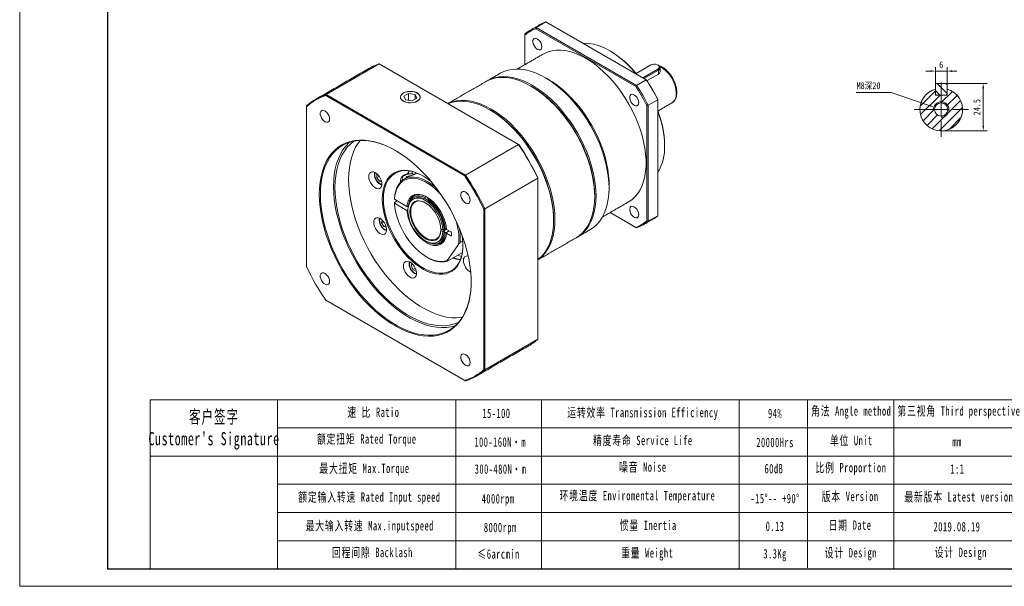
# Model space of a CAD drawing. Header units: millimetres. Extents: x 4 to 765, y 36 to 575.
# Tile 1 of 3: x 4 to 511, y 36 to 328. Entities that reach past the tile are written whole.
import ezdxf

# ---------------------------------------------------------------- set-up
doc = ezdxf.new("R2010")
doc.units = ezdxf.units.MM
doc.header["$LTSCALE"] = 10
doc.linetypes.add('CENTER', pattern=[2, 1.25, -0.25, 0.25, -0.25])
doc.layers.get('0').update_dxf_attribs({"lineweight": 18})
for name, color, linetype, lineweight in [('3中心线层', 1, 'CENTER', 18), ('5剖面线层', 2, 'Continuous', 18), ('7标注层', 4, 'Continuous', 18), ('图框_外框线', 7, 'Continuous', 18)]:
    doc.layers.add(name, color=color, linetype=linetype, lineweight=lineweight)
doc.styles.add('TH_GBDIM', font='txt', dxfattribs={"width": 0.8})
doc.styles.add('标准', font='txt', dxfattribs={"width": 0.667})
doc.dimstyles.new('TH_GBDIM', dxfattribs={"dimtxt": 3.5, "dimasz": 2.5, "dimexe": 2, "dimexo": 0, "dimgap": 1.5, "dimtad": 1, "dimdec": 1, "dimdsep": 46, "dimtxsty": 'TH_GBDIM', "dimcen": 2.5, "dimdle": 5, "dimclrd": 4, "dimclre": 4, "dimclrt": 3, "dimadec": 0, "dimazin": 0, "dimtfac": 0.714286, "dimtdec": 1, "dimtmove": 0, "dimatfit": 3, "dimfxl": 0, "dimtolj": 1, "dimarcsym": 0})

# ---------------------------------------------------------------- blocks, each defined once
blk = doc.blocks.new('*X13')
for points in [[(500.09, 293.14), (500.92, 293.14), (500.51, 295.64)], [(500.09, 273.64), (500.92, 273.64), (500.51, 271.14)]]:
    blk.add_hatch(color=4).paths.add_polyline_path(points, flags=0)
at = {"color": 4}
for p, q in [((481.84, 295.64), (502.51, 295.64)), ((500.51, 273.64), (500.51, 293.14)), ((478.84, 271.14), (502.51, 271.14))]:
    blk.add_line(p, q, dxfattribs=at)
at = {"color": 3, "insert": (497.26, 283.39), "char_height": 3.5, "width": 15.0267, "attachment_point": 5, "rotation": 90, "style": 'TH_GBDIM'}
blk.add_mtext('24.5', dxfattribs=at)
blk = doc.blocks.new('*X14')
blk.add_hatch(color=4).paths.add_polyline_path([(472.82, 284.63), (472.55, 283.84), (475.05, 283.43)], flags=0)
at = {"color": 4}
for p, q in [((434.96, 290.88), (453.1, 290.88)), ((453.1, 290.88), (472.68, 284.23)), ((478.84, 279.64), (478.84, 284.64)), ((476.34, 282.14), (481.34, 282.14))]:
    blk.add_line(p, q, dxfattribs=at)
at = {"color": 3, "insert": (441.32, 294.27), "char_height": 3.5, "width": 23.3956, "attachment_point": 5, "style": 'TH_GBDIM'}
blk.add_mtext('M8深20', dxfattribs=at)
blk = doc.blocks.new('*X15')
for points in [[(473.34, 302.39), (473.34, 301.55), (475.84, 301.97)], [(484.34, 302.39), (484.34, 301.55), (481.84, 301.97)]]:
    blk.add_hatch(color=4).paths.add_polyline_path(points, flags=0)
at = {"color": 4}
for p, q in [((473.34, 301.97), (470.84, 301.97)), ((475.84, 295.24), (475.84, 303.97)), ((481.84, 301.97), (475.84, 301.97)), ((481.84, 295.24), (481.84, 303.97)), ((484.34, 301.97), (486.84, 301.97))]:
    blk.add_line(p, q, dxfattribs=at)
at = {"color": 3, "insert": (478.84, 305.22), "char_height": 3.5, "width": 3.1733, "attachment_point": 5, "style": 'TH_GBDIM'}
blk.add_mtext('6', dxfattribs=at)

msp = doc.modelspace()

# ---------------------------------------------------------------- hatches: boundary and pattern name
at = {"layer": '5剖面线层'}
h = msp.add_hatch(dxfattribs=at)
h.set_pattern_fill('ANSI31', color=256, style=0, pattern_type=0)
h.set_pattern_definition([(135, (0, 0), (-2.245064, -2.245064), [])])
h.paths.add_polyline_path([(481.84, 295.64), (478.84, 295.64), (478.84, 289.64), (481.84, 289.64)], flags=0)
h.paths.add_polyline_path([(478.84, 295.64), (475.84, 295.64), (475.84, 289.64), (478.84, 289.64)], flags=0)
h = msp.add_hatch(dxfattribs=at)
h.set_pattern_fill('ANSI31', color=256, style=0, pattern_type=0)
edge = h.paths.add_edge_path(flags=0)
edge.add_line((489.84, 282.14), (482.84, 282.14))
edge.add_arc((478.84, 282.14), 4, 270, 360, ccw=False)
edge.add_line((478.84, 278.14), (478.84, 271.14))
edge.add_arc((478.84, 282.14), 11, 270, 360)
edge = h.paths.add_edge_path(flags=0)
edge.add_line((481.84, 292.73), (481.84, 289.64))
edge.add_line((481.84, 289.64), (478.84, 289.64))
edge.add_line((478.84, 289.64), (478.84, 286.14))
edge.add_arc((478.84, 282.14), 4, 0, 90, ccw=False)
edge.add_line((482.84, 282.14), (489.84, 282.14))
edge.add_arc((478.84, 282.14), 11, 360, 434.1734)
edge = h.paths.add_edge_path(flags=0)
edge.add_line((478.84, 289.64), (475.84, 289.64))
edge.add_line((475.84, 289.64), (475.84, 292.73))
edge.add_arc((478.84, 282.14), 11, 105.8266, 180)
edge.add_line((467.84, 282.14), (475.44, 282.14))
edge.add_arc((478.84, 282.14), 3.4, 90, 180, ccw=False)
edge.add_line((478.84, 285.54), (478.84, 289.64))
edge = h.paths.add_edge_path(flags=0)
edge.add_arc((478.84, 282.14), 4, 180, 270, ccw=False)
edge.add_line((474.84, 282.14), (467.84, 282.14))
edge.add_arc((478.84, 282.14), 11, 180, 270)
edge.add_line((478.84, 271.14), (478.84, 278.14))
edge = h.paths.add_edge_path(flags=0)
edge.add_line((475.44, 282.14), (474.84, 282.14))
edge.add_arc((478.84, 282.14), 4, 180, 270)
edge.add_line((478.84, 278.14), (478.84, 278.74))
edge.add_arc((478.84, 282.14), 3.4, 180, 270, ccw=False)
edge = h.paths.add_edge_path(flags=0)
edge.add_line((482.84, 282.14), (482.24, 282.14))
edge.add_arc((478.84, 282.14), 3.4, 270, 360, ccw=False)
edge.add_line((478.84, 278.74), (478.84, 278.14))
edge.add_arc((478.84, 282.14), 4, 270, 360)
edge = h.paths.add_edge_path(flags=0)
edge.add_line((478.84, 286.14), (478.84, 285.54))
edge.add_arc((478.84, 282.14), 3.4, 0, 90, ccw=False)
edge.add_line((482.24, 282.14), (482.84, 282.14))
edge.add_arc((478.84, 282.14), 4, 0, 90)

# ---------------------------------------------------------------- linework, layer by layer
at = {"color": 7, "linetype": 'Continuous', "lineweight": 15}
for p, q in [((269.99, 324.51), (274.94, 327.36)), ((326.69, 297.49), (274.94, 327.36)), ((264.04, 321.07), (264.04, 320.52)), ((264.04, 320.52), (264.04, 305.26)), ((321.26, 294.09), (269.76, 323.82)), ((269.99, 324.51), (321.74, 294.63)), ((188.94, 305.66), (161.58, 289.86)), ((260.79, 264.18), (188.94, 305.66)), ((329.02, 305.12), (321.46, 300.75)), ((324.93, 298.51), (332.7, 302.99)), ((332.98, 302.5), (325.49, 298.18)), ((332.98, 300.45), (327.11, 297.06)), ((332.7, 302.99), (332.98, 302.5)), ((332.98, 302.5), (332.98, 300.45)), ((333.86, 303.73), (333.86, 301.53)), ((326.69, 297.49), (321.74, 294.63)), ((161.58, 289.86), (233.43, 248.38)), ((204.1, 290.48), (201.65, 289.07)), ((207.45, 289.96), (204.1, 290.48)), ((204.1, 286.9), (204.1, 290.48)), ((208.34, 288.03), (207.45, 289.96)), ((207.45, 287.52), (207.45, 289.96)), ((233.05, 247.95), (161.39, 289.31)), ((201.65, 289.07), (202.55, 287.14)), ((202.55, 287.14), (205.89, 286.62)), ((205.89, 286.62), (208.34, 288.03)), ((327.68, 284.34), (332.63, 287.19)), ((332.63, 287.46), (332.63, 287.19)), ((332.63, 227.43), (332.63, 287.19)), ((151.54, 284.06), (151.54, 283.62)), ((151.54, 283.62), (151.54, 200.88)), ((326.97, 224.72), (326.97, 284.19)), ((327.68, 284.34), (327.68, 224.58)), ((260.79, 264.18), (233.43, 248.38)), ((336.17, 263.85), (336.17, 263.44)), ((205.83, 249.05), (206.11, 250.2)), ((208.18, 249.55), (208.04, 249.4)), ((187.79, 248.76), (187.99, 248.78)), ((187.79, 246.88), (187.79, 248.76)), ((189, 247.57), (187.79, 246.88)), ((189.21, 245.12), (187.79, 246.88)), ((189.99, 245.57), (189.21, 245.12)), ((190.1, 245.2), (189.21, 245.12)), ((200, 245.89), (200, 244.81)), ((202.45, 246.59), (202.96, 247.68)), ((202.96, 247.68), (205.51, 248.07)), ((202.96, 246.87), (202.96, 247.68)), ((270.83, 246.79), (243.46, 231)), ((270.83, 247.01), (270.83, 246.79)), ((270.83, 163.82), (270.83, 246.79)), ((307.53, 243.64), (307.53, 241.6)), ((203.27, 232.19), (196.89, 235.87)), ((196.89, 234.24), (198.3, 235.05)), ((196.89, 233.83), (203.27, 230.15)), ((212.6, 236.76), (212.6, 236.14)), ((214.37, 236.55), (213.31, 235.93)), ((214.37, 235.12), (214.37, 235.74)), ((300.1, 237.72), (300.1, 237.31)), ((242.9, 148.14), (242.9, 230.88)), ((243.46, 231), (243.46, 148.03)), ((308.04, 229.05), (321.26, 221.42)), ((321.74, 221.14), (308.04, 229.05)), ((190.15, 223.82), (190.52, 225.17)), ((191.2, 224.42), (190.15, 223.82)), ((191.31, 221.82), (190.15, 223.82)), ((278.89, 225.47), (278.89, 225.07)), ((332.63, 227.43), (327.68, 224.58)), ((192.35, 222.42), (191.31, 221.82)), ((192.66, 221.45), (191.31, 221.82)), ((221.78, 220.07), (220.76, 220.66)), ((220.76, 220.09), (221.25, 220.38)), ((220.76, 219.85), (221.78, 219.25)), ((221.78, 220.07), (222.49, 220.48)), ((222.49, 219.66), (221.78, 219.25)), ((223.41, 220.8), (221.96, 219.97)), ((221.96, 219.97), (222.49, 219.66)), ((222.99, 220.8), (222.33, 221.18)), ((222.46, 221.07), (222.49, 221.09)), ((222.46, 219.07), (222.99, 218.76)), ((222.63, 219.79), (223.7, 220.4)), ((225.93, 219.11), (223.7, 220.39)), ((225.11, 219.58), (223.7, 218.76)), ((225.11, 219.58), (223.7, 218.76)), ((226.21, 217.23), (226.21, 218.62)), ((223.7, 218.35), (225.93, 217.06)), ((226.21, 217.23), (225.93, 217.06)), ((230.7, 213.54), (232.06, 214.33)), ((223.92, 203.89), (231.84, 208.47)), ((224.03, 204.35), (229.88, 212.67)), ((205.45, 201.87), (205.97, 202.61)), ((206.23, 202.33), (205.45, 201.87)), ((206.27, 199.77), (205.45, 201.87)), ((207.47, 200.47), (206.27, 199.77)), ((207.9, 198.83), (206.27, 199.77)), ((208.01, 198.99), (207.9, 198.83)), ((161.39, 183.82), (233.05, 142.45)), ((233.43, 142.23), (161.58, 183.71)), ((270.83, 163.82), (243.46, 148.03))]:
    msp.add_line(p, q, dxfattribs=at)
for p, q in [((476.24, 295.64), (475.84, 295.24)), ((476.24, 295.64), (475.84, 295.24)), ((475.84, 295.24), (475.84, 290.04)), ((475.84, 295.24), (475.84, 290.04)), ((476.24, 295.64), (481.44, 295.64)), ((476.24, 295.64), (481.44, 295.64)), ((481.44, 295.64), (481.84, 295.24)), ((481.44, 295.64), (481.84, 295.24)), ((481.84, 295.24), (481.84, 290.04)), ((481.84, 295.24), (481.84, 290.04)), ((476.24, 289.64), (475.84, 290.04)), ((475.84, 289.64), (475.84, 290.04)), ((476.24, 289.64), (475.84, 289.64)), ((476.24, 289.64), (481.44, 289.64)), ((481.84, 290.04), (481.44, 289.64)), ((481.84, 289.64), (481.44, 289.64)), ((481.84, 290.04), (481.84, 289.64)), ((136.53, 132.55), (136.53, 45.46)), ((228.46, 132.55), (228.46, 45.46))]:
    msp.add_line(p, q)
for points in [[(272.84, 314.58), (272.74, 315.43), (272.44, 316.33), (271.96, 317.19), (271.36, 317.94), (270.68, 318.51), (269.99, 318.85), (269.34, 318.93), (268.8, 318.74), (268.4, 318.31), (268.2, 317.66), (268.2, 316.85), (268.4, 315.97), (268.8, 315.08), (269.34, 314.26), (269.99, 313.6), (270.68, 313.14), (271.36, 312.92), (271.96, 312.98), (272.44, 313.29), (272.74, 313.84), (272.84, 314.58)], [(321.57, 300.44), (320.62, 301.58), (318.43, 303.98), (316.16, 306.21), (313.84, 308.25), (311.47, 310.09), (309.08, 311.7), (306.68, 313.09), (304.29, 314.24), (301.92, 315.13), (299.6, 315.78), (297.34, 316.16), (295.15, 316.28), (294.19, 316.25)], [(273.51, 310.73), (274.19, 311.1), (276.11, 311.91), (278.16, 312.46), (280.32, 312.75), (282.58, 312.76), (284.93, 312.52), (287.35, 312), (289.83, 311.22), (292.34, 310.19), (294.87, 308.91), (297.41, 307.38), (299.94, 305.63), (302.43, 303.65), (304.88, 301.47), (307.27, 299.1), (309.58, 296.55), (311.79, 293.84), (313.9, 290.99), (315.88, 288.01), (317.73, 284.94), (319.43, 281.78), (320.97, 278.56), (322.35, 275.3), (323.54, 272.03), (324.55, 268.76), (325.36, 265.51), (325.97, 262.31), (326.39, 259.18), (326.59, 256.14), (326.59, 253.21), (326.39, 250.41), (325.97, 247.75), (325.36, 245.27), (324.55, 242.96), (323.54, 240.85), (322.35, 238.95), (320.97, 237.28), (319.43, 235.84), (317.73, 234.65), (317.51, 234.52)], [(332.7, 302.99), (333.22, 303.42), (333.45, 303.92), (333.37, 304.44), (332.99, 304.92), (332.35, 305.28), (331.54, 305.51), (330.64, 305.55), (329.76, 305.42), (329.02, 305.12)], [(332.98, 304.95), (333.54, 304.51), (333.83, 304), (333.83, 303.46), (333.54, 302.94), (332.98, 302.5)], [(251.4, 300.85), (253.29, 301.78), (255.32, 302.45), (257.47, 302.87), (259.72, 303.03), (262.06, 302.92), (264.49, 302.56), (266.97, 301.93), (269.5, 301.05), (272.07, 299.92), (274.65, 298.55), (277.23, 296.94), (279.79, 295.11), (282.32, 293.07), (284.81, 290.82), (287.23, 288.39), (289.58, 285.79), (291.83, 283.04), (293.97, 280.14), (296, 277.12), (297.9, 274.01), (299.65, 270.81), (301.25, 267.54), (302.68, 264.23), (303.94, 260.9), (305.03, 257.57), (305.92, 254.26), (306.62, 250.99), (307.12, 247.77), (307.43, 244.64), (307.53, 241.6), (307.43, 238.68), (307.12, 235.89), (306.62, 233.26), (305.92, 230.79), (305.03, 228.51), (303.94, 226.43), (302.68, 224.56), (301.25, 222.91), (299.65, 221.49), (297.9, 220.31), (297.9, 220.31)], [(300.1, 237.31), (300, 240.35), (299.7, 243.49), (299.2, 246.7), (298.49, 249.97), (297.6, 253.29), (296.52, 256.62), (295.26, 259.95), (293.82, 263.25), (292.23, 266.52), (290.47, 269.72), (288.58, 272.84), (286.55, 275.85), (284.4, 278.75), (282.15, 281.51), (279.81, 284.11), (277.38, 286.54), (274.9, 288.78), (272.37, 290.83), (269.8, 292.66), (267.22, 294.26), (264.64, 295.63), (262.08, 296.76), (259.55, 297.64), (257.06, 298.27), (254.64, 298.64), (252.3, 298.74), (250.04, 298.59), (247.9, 298.17), (245.87, 297.49), (243.97, 296.56)], [(244.33, 296.76), (244.68, 296.97), (246.58, 297.9), (248.6, 298.58), (250.75, 298.99), (253, 299.15), (255.35, 299.04), (257.77, 298.68), (260.25, 298.05), (262.79, 297.17), (265.35, 296.04), (267.93, 294.67), (270.51, 293.06), (273.07, 291.23), (275.61, 289.19), (278.09, 286.95), (280.51, 284.52), (282.86, 281.92), (285.11, 279.16), (287.26, 276.26), (289.28, 273.25), (291.18, 270.13), (292.93, 266.93), (294.53, 263.66), (295.97, 260.36), (297.23, 257.03), (298.31, 253.7), (299.2, 250.38), (299.9, 247.11), (300.41, 243.89), (300.71, 240.76), (300.81, 237.72), (300.71, 234.8), (300.41, 232.01), (299.9, 229.38), (299.2, 226.92), (298.31, 224.63), (297.23, 222.55), (295.97, 220.68), (294.53, 219.03), (292.93, 217.61), (291.18, 216.43), (290.82, 216.23)], [(276.42, 297.53), (278.32, 296.36), (280.84, 294.61), (283.34, 292.63), (285.79, 290.45), (288.17, 288.07), (290.48, 285.52), (292.7, 282.81), (294.81, 279.96), (296.79, 276.99), (298.64, 273.92), (300.34, 270.76), (301.88, 267.54), (303.25, 264.28), (304.45, 261.01), (305.45, 257.73), (306.27, 254.49), (306.88, 251.29), (307.3, 248.16), (307.5, 245.12), (307.53, 243.64)], [(201.39, 290.63), (200.63, 290.07), (200.13, 289.43), (199.91, 288.73), (199.98, 288.02), (200.35, 287.34), (200.98, 286.73), (201.85, 286.23), (202.9, 285.87), (204.08, 285.65), (205.31, 285.61), (206.51, 285.74), (207.64, 286.03), (208.6, 286.47), (209.36, 287.03), (209.87, 287.67), (210.09, 288.37), (210.01, 289.08), (209.65, 289.76), (209.01, 290.37), (208.14, 290.87), (207.09, 291.24), (205.92, 291.45), (204.69, 291.49), (203.48, 291.36), (202.36, 291.07), (201.39, 290.63)], [(203.69, 291.37), (202.56, 291.11), (201.57, 290.69), (200.78, 290.16), (200.24, 289.53), (199.97, 288.84), (199.99, 288.14), (200.31, 287.46), (200.9, 286.85), (201.72, 286.33), (202.74, 285.94), (203.89, 285.7), (205.1, 285.63), (206.31, 285.73), (207.44, 286), (208.42, 286.41), (209.21, 286.94), (209.76, 287.57), (210.03, 288.26), (210, 288.96), (209.69, 289.64), (209.1, 290.26), (208.27, 290.77), (207.26, 291.16), (206.11, 291.4), (204.9, 291.47), (203.69, 291.37)], [(267.58, 294.06), (269.52, 292.87), (272.09, 291.09), (274.63, 289.09), (277.13, 286.88), (279.57, 284.48), (281.94, 281.91), (284.21, 279.17), (286.38, 276.29), (288.43, 273.29), (290.35, 270.17), (292.12, 266.98), (293.74, 263.71), (295.19, 260.4), (296.47, 257.07), (297.57, 253.73), (298.47, 250.41), (299.18, 247.13), (299.69, 243.91), (300, 240.76), (300.1, 237.72)], [(300.1, 237.72), (300.08, 239.23), (299.87, 242.32), (299.46, 245.51), (298.85, 248.76), (298.04, 252.07), (297.04, 255.4), (295.85, 258.74), (294.49, 262.06), (292.95, 265.35), (291.25, 268.59), (289.41, 271.74), (287.42, 274.8), (285.31, 277.75), (283.09, 280.56), (280.77, 283.22), (278.36, 285.71), (275.89, 288.01), (273.37, 290.12), (270.81, 292.01), (268.22, 293.68), (267.58, 294.06)], [(322.84, 285.71), (322.74, 286.57), (322.44, 287.46), (321.96, 288.33), (321.36, 289.07), (320.68, 289.64), (319.99, 289.99), (319.34, 290.07), (318.8, 289.88), (318.4, 289.44), (318.2, 288.79), (318.2, 287.99), (318.4, 287.1), (318.8, 286.21), (319.34, 285.4), (319.99, 284.73), (320.68, 284.27), (321.36, 284.06), (321.96, 284.11), (322.44, 284.43), (322.74, 284.98), (322.84, 285.71)], [(224.37, 285.21), (225.36, 285.66), (227.39, 286.33), (229.54, 286.75), (231.79, 286.9), (234.13, 286.8), (236.56, 286.43), (239.04, 285.81), (241.57, 284.93), (244.14, 283.8), (246.72, 282.42), (249.3, 280.82), (251.86, 278.99), (254.39, 276.94), (256.88, 274.7), (259.3, 272.27), (261.64, 269.67), (263.9, 266.91), (266.04, 264.02), (268.07, 261), (269.97, 257.88), (271.72, 254.68), (273.32, 251.42), (274.75, 248.11), (276.01, 244.78), (277.09, 241.45), (277.99, 238.14), (278.69, 234.86), (279.19, 231.65), (279.5, 228.51), (279.6, 225.47), (279.5, 222.55), (279.19, 219.77), (278.69, 217.13), (277.99, 214.67), (277.09, 212.39), (276.01, 210.31), (274.75, 208.43), (273.32, 206.78), (271.72, 205.36), (270.83, 204.72)], [(278.89, 225.07), (278.79, 228.1), (278.49, 231.24), (277.98, 234.45), (277.28, 237.73), (276.39, 241.04), (275.31, 244.37), (274.05, 247.7), (272.61, 251.01), (271.01, 254.27), (269.26, 257.47), (267.36, 260.59), (265.34, 263.61), (263.19, 266.5), (260.94, 269.26), (258.59, 271.86), (256.17, 274.29), (253.69, 276.54), (251.15, 278.58), (248.59, 280.41), (246.01, 282.02), (243.43, 283.39), (240.87, 284.52), (238.33, 285.4), (235.85, 286.02), (233.43, 286.39), (231.08, 286.5), (228.83, 286.34), (226.68, 285.92), (224.66, 285.25), (224.45, 285.16)], [(163.37, 277.28), (163.27, 278.16), (162.96, 279.09), (162.47, 279.97), (161.85, 280.75), (161.15, 281.33), (160.43, 281.68), (159.77, 281.77), (159.21, 281.57), (158.8, 281.12), (158.59, 280.45), (158.59, 279.63), (158.8, 278.71), (159.21, 277.8), (159.77, 276.96), (160.43, 276.27), (161.15, 275.8), (161.85, 275.58), (162.47, 275.63), (162.96, 275.96), (163.27, 276.52), (163.37, 277.28)], [(278.89, 225.47), (278.86, 226.98), (278.66, 230.08), (278.25, 233.26), (277.64, 236.52), (276.83, 239.82), (275.83, 243.15), (274.64, 246.49), (273.27, 249.82), (271.74, 253.11), (270.04, 256.34), (268.19, 259.5), (266.21, 262.56), (264.1, 265.5), (261.87, 268.31), (259.55, 270.97), (257.15, 273.46), (254.68, 275.76), (252.15, 277.87), (249.59, 279.76), (247.01, 281.43), (246.37, 281.81)], [(246.37, 281.81), (248.3, 280.63), (250.88, 278.84), (253.42, 276.84), (255.92, 274.64), (258.36, 272.24), (260.73, 269.66), (263, 266.92), (265.17, 264.05), (267.22, 261.04), (269.13, 257.93), (270.91, 254.73), (272.53, 251.47), (273.98, 248.16), (275.26, 244.82), (276.35, 241.49), (277.26, 238.17), (277.97, 234.88), (278.48, 231.66), (278.79, 228.52), (278.89, 225.47)], [(158.05, 238.5), (158.15, 241.7), (158.45, 244.77), (158.96, 247.69), (159.67, 250.45), (160.57, 253.02), (161.67, 255.4), (162.95, 257.57), (164.4, 259.53), (166.03, 261.26), (167.83, 262.75), (169.77, 264), (171.86, 265), (174.08, 265.74), (176.42, 266.22), (178.87, 266.44), (181.42, 266.4), (184.04, 266.09), (186.74, 265.52), (189.49, 264.69), (192.28, 263.61), (195.1, 262.28), (197.93, 260.7), (200.75, 258.89), (203.56, 256.86), (206.33, 254.62), (209.06, 252.17), (211.72, 249.53), (214.31, 246.72), (216.81, 243.75), (219.2, 240.63), (221.49, 237.39), (223.64, 234.03), (225.66, 230.57), (227.53, 227.04), (229.24, 223.45), (230.79, 219.83), (232.16, 216.18), (233.34, 212.53), (234.34, 208.89), (235.15, 205.3), (235.76, 201.76), (236.16, 198.29), (236.37, 194.91), (236.37, 191.65), (236.16, 188.51), (235.76, 185.51), (235.15, 182.67), (234.34, 180.01), (233.34, 177.53), (232.16, 175.25), (230.79, 173.18), (229.24, 171.34), (227.53, 169.73), (225.66, 168.35), (223.64, 167.23), (221.49, 166.36), (219.2, 165.75), (216.81, 165.4), (214.31, 165.31), (211.72, 165.49), (209.06, 165.93), (206.33, 166.63), (203.56, 167.58), (200.75, 168.79), (197.93, 170.24), (195.1, 171.94), (192.28, 173.86), (189.49, 176), (186.74, 178.34), (184.04, 180.89), (181.42, 183.61), (178.87, 186.51), (176.42, 189.55), (174.08, 192.74), (171.86, 196.04), (169.77, 199.45), (167.83, 202.95), (166.03, 206.51), (164.4, 210.12), (162.95, 213.76), (161.67, 217.41), (160.57, 221.06), (159.67, 224.67), (158.96, 228.24), (158.45, 231.75), (158.15, 235.17), (158.05, 238.5)], [(197.37, 261.03), (195.4, 262.1), (192.6, 263.43), (189.83, 264.5), (187.1, 265.32), (184.42, 265.89), (181.81, 266.2), (179.29, 266.24), (176.85, 266.02), (174.53, 265.54), (172.32, 264.81), (170.25, 263.82), (168.32, 262.58), (166.54, 261.1), (164.92, 259.38), (163.48, 257.44), (162.21, 255.28), (161.12, 252.91), (160.22, 250.36), (159.52, 247.63), (159.02, 244.73), (158.71, 241.68), (158.61, 238.5)], [(165.4, 242.41), (165.5, 245.6), (165.8, 248.65), (166.31, 251.54), (167.01, 254.28), (167.91, 256.83), (168.99, 259.2), (170.26, 261.36), (171.71, 263.3), (173.33, 265.01), (173.61, 265.27)], [(166.11, 242.01), (166.21, 245.17), (166.51, 248.19), (167.02, 251.07), (167.73, 253.78), (168.63, 256.3), (169.72, 258.64), (170.99, 260.77), (172.45, 262.68), (174.07, 264.36), (175.85, 265.8), (175.94, 265.87)], [(173.18, 246.09), (173.28, 249.25), (173.58, 252.27), (174.09, 255.15), (174.8, 257.86), (175.7, 260.39), (176.79, 262.72), (178.06, 264.85), (179.08, 266.23)], [(183.59, 247.64), (183.69, 248.54), (184, 249.26), (184.5, 249.77), (185.14, 250.01), (185.91, 249.98), (186.73, 249.69), (187.57, 249.14), (188.37, 248.38), (189.08, 247.45), (189.66, 246.41), (190.07, 245.32), (190.28, 244.26), (190.28, 243.29), (190.07, 242.47), (189.66, 241.85), (189.08, 241.47), (188.37, 241.36), (187.57, 241.52), (186.73, 241.95), (185.91, 242.61), (185.14, 243.46), (184.5, 244.46), (184, 245.53), (183.69, 246.61), (183.59, 247.64)], [(186.89, 249.61), (186.78, 249.37), (186.65, 248.62), (186.72, 247.74), (186.99, 246.8), (187.44, 245.88), (188.03, 245.05), (188.72, 244.38), (189.45, 243.92), (190.16, 243.71), (190.3, 243.69)], [(190.57, 236.05), (190.68, 238.38), (190.98, 240.57), (191.5, 242.59), (192.21, 244.43), (193.1, 246.07), (194.18, 247.48), (195.44, 248.67), (196.85, 249.61), (198.4, 250.3), (200.08, 250.72), (201.88, 250.88), (203.77, 250.78), (205.73, 250.4), (207.75, 249.77), (209.81, 248.88), (211.88, 247.75), (213.95, 246.37), (215.92, 244.84)], [(211.51, 247.97), (210.11, 248.71), (208.08, 249.58), (206.09, 250.21), (204.15, 250.58), (202.29, 250.68), (200.52, 250.52), (198.86, 250.1), (197.33, 249.43), (195.94, 248.5), (194.7, 247.33), (193.64, 245.93), (192.75, 244.32), (192.05, 242.5), (191.54, 240.5), (191.24, 238.35), (191.14, 236.05)], [(206.86, 248.7), (206.1, 248.87), (205, 248.95), (203.9, 248.87), (202.87, 248.62), (201.99, 248.23), (201.32, 247.73), (200.89, 247.13), (200.75, 246.5), (200.89, 245.86), (200.98, 245.69)], [(203.73, 249.08), (203.79, 249.28), (204.26, 250.56)], [(204.51, 250.53), (204.14, 249.48), (204.02, 249.09)], [(231.75, 174.99), (231.25, 174.92), (228.82, 174.75), (226.3, 174.84), (223.69, 175.2), (221.02, 175.81), (218.3, 176.68), (215.54, 177.81), (212.76, 179.18), (209.97, 180.79), (207.19, 182.63), (204.43, 184.69), (201.7, 186.96), (199.03, 189.43), (196.43, 192.09), (193.9, 194.91), (191.47, 197.89), (189.14, 201.01), (186.94, 204.25), (184.86, 207.6), (182.92, 211.04), (181.14, 214.54), (179.52, 218.1), (178.06, 221.69), (176.79, 225.29), (175.7, 228.88), (174.8, 232.45), (174.09, 235.97), (173.58, 239.43), (173.28, 242.81), (173.18, 246.09)], [(196.89, 236.28), (197.09, 238.31), (197.49, 240.19), (198.1, 241.89), (198.89, 243.39), (199.87, 244.67), (201.02, 245.72), (202.32, 246.52), (203.76, 247.06), (205.33, 247.34), (207, 247.36), (208.75, 247.11), (210.57, 246.59), (212.42, 245.82), (214.3, 244.8), (216.16, 243.54), (218, 242.07), (218.38, 241.73)], [(221.2, 237.81), (219.79, 239.38), (218.03, 241.1), (216.21, 242.62), (214.36, 243.93), (212.5, 244.99), (210.65, 245.82), (208.83, 246.38), (207.07, 246.67), (205.4, 246.7), (203.82, 246.46), (202.37, 245.95), (201.06, 245.18), (199.9, 244.17), (198.92, 242.91), (198.11, 241.43), (197.5, 239.75), (197.09, 237.89), (196.89, 235.87)], [(200.22, 245.03), (200.08, 245.37), (200, 245.94)], [(228.18, 170.74), (226.12, 170.19), (223.74, 169.84), (221.25, 169.76), (218.69, 169.93), (216.04, 170.37), (213.34, 171.06), (210.58, 172.01), (207.8, 173.21), (204.99, 174.66), (202.19, 176.33), (199.39, 178.24), (196.62, 180.37), (193.89, 182.7), (191.21, 185.22), (188.6, 187.93), (186.07, 190.8), (183.64, 193.83), (181.32, 196.99), (179.11, 200.27), (177.04, 203.65), (175.11, 207.12), (173.33, 210.66), (171.71, 214.24), (170.26, 217.86), (168.99, 221.48), (167.91, 225.1), (167.01, 228.69), (166.31, 232.24), (165.8, 235.72), (165.5, 239.12), (165.4, 242.41)], [(229.87, 172.46), (228.72, 171.97), (226.51, 171.28), (224.18, 170.84), (221.75, 170.67), (219.22, 170.76), (216.62, 171.11), (213.95, 171.73), (211.23, 172.6), (208.47, 173.72), (205.69, 175.09), (202.9, 176.7), (200.11, 178.55), (197.35, 180.61), (194.63, 182.88), (191.96, 185.35), (189.36, 188), (186.83, 190.83), (184.4, 193.81), (182.07, 196.93), (179.87, 200.17), (177.79, 203.52), (175.85, 206.96), (174.07, 210.46), (172.45, 214.02), (170.99, 217.61), (169.72, 221.21), (168.63, 224.8), (167.73, 228.37), (167.02, 231.89), (166.51, 235.35), (166.21, 238.73), (166.11, 242.01)], [(235.87, 235.43), (235.77, 236.31), (235.46, 237.23), (234.97, 238.12), (234.35, 238.89), (233.65, 239.48), (232.93, 239.83), (232.27, 239.91), (231.71, 239.72), (231.3, 239.27), (231.09, 238.6), (231.09, 237.77), (231.3, 236.86), (231.71, 235.94), (232.27, 235.1), (232.93, 234.42), (233.65, 233.94), (234.35, 233.72), (234.97, 233.78), (235.46, 234.1), (235.77, 234.67), (235.87, 235.43)], [(158.61, 238.5), (158.71, 235.2), (159.02, 231.8), (159.52, 228.32), (160.22, 224.77), (161.12, 221.18), (162.21, 217.56), (163.48, 213.94), (164.92, 210.32), (166.54, 206.74), (168.32, 203.2), (170.25, 199.73), (172.32, 196.35), (174.53, 193.07), (176.85, 189.91), (179.29, 186.88), (181.81, 184.01), (184.42, 181.3), (187.1, 178.78), (189.83, 176.45), (192.6, 174.32), (195.4, 172.42), (198.2, 170.74), (201.01, 169.29), (203.79, 168.09), (206.55, 167.14), (209.25, 166.45), (211.9, 166.01), (214.47, 165.84), (216.95, 165.93), (219.33, 166.27), (221.59, 166.88), (223.73, 167.75), (225.74, 168.86), (227.59, 170.22), (229.29, 171.82), (230.83, 173.65), (232.19, 175.71), (233.37, 177.97), (234.36, 180.43), (235.16, 183.08), (235.76, 185.89), (236.17, 188.87), (236.37, 191.99), (236.39, 193.43)], [(231.65, 217.59), (231.92, 215.76), (232.12, 213.26), (232.12, 210.86), (231.92, 208.6), (231.51, 206.49), (230.9, 204.56), (230.09, 202.82), (229.1, 201.29), (227.93, 199.98), (226.6, 198.92), (225.12, 198.1), (223.5, 197.55), (221.76, 197.25), (219.91, 197.23), (217.98, 197.47), (215.99, 197.97), (213.95, 198.73), (211.88, 199.75), (209.81, 201), (207.75, 202.49), (205.73, 204.19), (203.77, 206.08), (201.88, 208.16), (200.08, 210.39), (198.4, 212.76), (196.85, 215.24), (195.44, 217.81), (194.18, 220.44), (193.1, 223.1), (192.21, 225.78), (191.5, 228.44), (190.98, 231.05), (190.68, 233.6), (190.57, 236.05)], [(191.14, 236.05), (191.24, 233.63), (191.54, 231.12), (192.05, 228.54), (192.75, 225.92), (193.64, 223.28), (194.7, 220.65), (195.94, 218.06), (197.33, 215.52), (198.86, 213.08), (200.52, 210.74), (202.29, 208.54), (204.15, 206.49), (206.09, 204.62), (208.08, 202.94), (210.11, 201.48), (212.16, 200.24), (214.19, 199.24), (216.21, 198.49), (218.18, 197.99), (220.08, 197.76), (221.9, 197.78), (223.61, 198.07), (225.21, 198.62), (226.68, 199.42), (227.99, 200.47), (229.14, 201.76), (230.12, 203.27), (230.91, 204.99), (231.52, 206.89), (231.92, 208.97), (232.13, 211.21), (232.15, 212.21)], [(196.89, 233.83), (197.1, 231.49), (197.54, 229.07), (198.19, 226.6), (199.04, 224.11), (200.09, 221.64), (201.32, 219.22), (202.71, 216.87), (204.25, 214.64), (205.92, 212.56), (207.68, 210.64), (209.52, 208.92), (211.42, 207.42), (213.34, 206.16), (215.27, 205.16), (217.17, 204.43), (219.02, 203.98), (220.8, 203.82), (222.48, 203.94), (224.03, 204.35)], [(203.27, 232.19), (203.49, 233.71), (203.92, 235.06), (204.54, 236.22), (205.33, 237.16), (206.29, 237.86), (207.39, 238.31), (208.61, 238.5), (209.93, 238.43), (211.32, 238.09), (212.76, 237.5), (214.21, 236.66), (215.64, 235.6), (217.03, 234.33), (218.35, 232.88), (219.57, 231.28), (220.68, 229.55), (221.63, 227.75), (222.43, 225.89), (223.05, 224.02), (223.47, 222.18), (223.7, 220.39)], [(221.78, 220.07), (221.63, 221.72), (221.27, 223.45), (220.72, 225.21), (219.98, 226.96), (219.08, 228.66), (218.04, 230.27), (216.88, 231.77), (215.62, 233.1), (214.3, 234.25), (212.94, 235.18), (211.58, 235.87), (210.25, 236.31), (208.97, 236.5), (207.78, 236.41), (206.71, 236.06), (205.77, 235.46), (205, 234.61), (204.4, 233.54), (203.99, 232.28), (203.79, 230.84), (203.79, 229.26), (203.99, 227.59), (204.4, 225.85), (205, 224.09), (205.77, 222.35), (206.71, 220.67), (207.78, 219.08), (208.97, 217.62), (210.25, 216.33), (211.58, 215.23), (212.94, 214.36), (214.3, 213.72), (215.62, 213.34), (216.88, 213.22), (218.04, 213.37), (219.08, 213.78), (219.98, 214.45), (220.72, 215.35), (221.27, 216.47), (221.63, 217.78), (221.78, 219.25)], [(213.66, 237), (212.38, 237.62), (210.95, 238.08), (209.58, 238.25), (208.31, 238.15), (207.16, 237.77), (206.15, 237.12), (205.31, 236.21), (204.66, 235.07), (204.21, 233.72), (203.98, 232.19)], [(203.98, 232.19), (204.23, 233.78), (204.71, 235.18), (205.41, 236.34), (206.32, 237.25), (207.4, 237.87), (208.63, 238.2), (209.99, 238.23), (211.44, 237.95), (212.95, 237.37)], [(212.6, 236.76), (211.15, 237.31), (209.76, 237.57), (208.46, 237.54), (207.27, 237.23), (206.23, 236.63), (205.37, 235.76), (204.69, 234.64), (204.23, 233.31), (204.09, 232.68)], [(220.76, 219.85), (220.6, 218.45), (220.22, 217.22), (219.66, 216.2), (218.91, 215.4), (217.99, 214.86), (216.94, 214.58), (215.78, 214.58), (214.54, 214.84), (213.25, 215.38), (211.95, 216.16), (210.67, 217.18), (209.45, 218.4), (208.31, 219.79), (207.3, 221.31), (206.42, 222.93), (205.72, 224.6), (205.21, 226.28), (204.89, 227.92), (204.79, 229.47), (204.89, 230.91), (205.21, 232.19), (205.72, 233.27), (206.42, 234.13), (207.3, 234.74), (208.31, 235.09), (209.45, 235.17), (210.67, 234.98), (211.95, 234.52), (213.25, 233.8), (214.54, 232.84), (215.78, 231.68), (216.94, 230.33), (217.99, 228.84), (218.91, 227.24), (219.66, 225.58), (220.22, 223.9), (220.6, 222.25), (220.76, 220.66)], [(212.88, 234.03), (212.18, 234.38), (210.93, 234.83), (209.74, 235.02), (208.64, 234.94), (207.65, 234.6), (206.8, 234), (206.12, 233.17), (205.62, 232.11), (205.31, 230.87), (205.21, 229.47), (205.31, 227.96), (205.62, 226.36), (206.12, 224.73), (206.8, 223.11), (207.65, 221.53), (208.64, 220.05), (209.74, 218.69), (210.93, 217.51), (212.18, 216.52), (213.44, 215.75), (214.7, 215.23), (215.91, 214.97), (217.04, 214.98), (218.06, 215.25), (218.95, 215.77), (219.68, 216.55), (220.24, 217.54), (220.6, 218.73), (220.76, 220.09)], [(222.49, 220.48), (222.34, 222.13), (221.98, 223.86), (221.42, 225.62), (220.69, 227.37), (219.79, 229.07), (218.75, 230.68), (217.58, 232.17), (216.33, 233.51), (215, 234.65), (213.65, 235.58), (212.29, 236.28), (210.95, 236.72), (209.68, 236.9), (208.49, 236.82), (207.41, 236.47), (207.11, 236.31)], [(290.47, 216.02), (290.47, 216.02), (292.23, 217.2), (293.82, 218.62), (295.26, 220.27), (296.52, 222.14), (297.6, 224.23), (298.49, 226.51), (299.2, 228.97), (299.7, 231.61), (300, 234.39), (300.1, 237.31)], [(223.7, 218.35), (223.47, 216.83), (223.05, 215.48), (222.43, 214.32), (221.63, 213.38), (220.68, 212.68), (219.57, 212.23), (218.35, 212.04), (217.03, 212.11), (215.64, 212.45), (214.21, 213.04), (212.76, 213.88), (211.32, 214.94), (209.93, 216.21), (208.61, 217.66), (207.39, 219.26), (206.29, 220.99), (205.33, 222.79), (204.54, 224.65), (203.92, 226.52), (203.49, 228.36), (203.27, 230.15)], [(322.84, 227.97), (322.74, 228.83), (322.44, 229.73), (321.96, 230.59), (321.36, 231.34), (320.68, 231.91), (319.99, 232.25), (319.34, 232.33), (318.8, 232.14), (318.4, 231.7), (318.2, 231.05), (318.2, 230.25), (318.4, 229.36), (318.8, 228.48), (319.34, 227.66), (319.99, 226.99), (320.68, 226.53), (321.36, 226.32), (321.96, 226.37), (322.44, 226.69), (322.74, 227.24), (322.84, 227.97)], [(186.11, 224.03), (186.22, 224.93), (186.53, 225.66), (187.02, 226.16), (187.67, 226.4), (188.43, 226.38), (189.26, 226.08), (190.1, 225.53), (190.9, 224.77), (191.61, 223.84), (192.19, 222.8), (192.59, 221.71), (192.8, 220.65), (192.8, 219.68), (192.59, 218.86), (192.19, 218.24), (191.61, 217.86), (190.9, 217.75), (190.1, 217.91), (189.26, 218.34), (188.43, 219), (187.67, 219.85), (187.02, 220.85), (186.53, 221.92), (186.22, 223), (186.11, 224.03)], [(189.41, 226), (189.38, 225.92), (189.19, 225.21), (189.2, 224.36), (189.43, 223.43), (189.84, 222.5), (190.4, 221.64), (191.07, 220.92), (191.79, 220.4), (192.51, 220.12), (192.83, 220.09)], [(270.83, 204.82), (271.01, 204.95), (272.61, 206.37), (274.05, 208.02), (275.31, 209.9), (276.39, 211.98), (277.28, 214.26), (277.98, 216.73), (278.49, 219.36), (278.79, 222.15), (278.89, 225.07)], [(223.7, 218.76), (223.44, 217.17), (222.96, 215.77), (222.26, 214.6), (221.36, 213.7), (220.27, 213.07), (219.04, 212.75), (217.68, 212.72), (216.23, 213), (214.72, 213.58)], [(214.75, 213.56), (215.3, 213.32), (216.73, 212.87), (218.09, 212.7), (219.37, 212.8), (220.52, 213.18), (221.52, 213.83), (222.36, 214.74), (223.01, 215.88), (223.46, 217.23), (223.7, 218.76)], [(215.2, 213.43), (215.81, 213.23), (217.21, 212.97), (218.51, 213), (219.69, 213.31), (220.73, 213.91), (221.6, 214.78), (222.27, 215.9), (222.74, 217.23), (222.99, 218.76)], [(201.46, 201.56), (201.57, 202.47), (201.88, 203.19), (202.37, 203.69), (203.02, 203.94), (203.78, 203.91), (204.61, 203.62), (205.45, 203.07), (206.25, 202.31), (206.96, 201.38), (207.54, 200.34), (207.94, 199.25), (208.15, 198.19), (208.15, 197.22), (207.94, 196.4), (207.54, 195.78), (206.96, 195.4), (206.25, 195.29), (205.45, 195.45), (204.61, 195.88), (203.78, 196.54), (203.02, 197.39), (202.37, 198.38), (201.88, 199.46), (201.57, 200.54), (201.46, 201.56)], [(204.76, 203.54), (204.56, 202.95), (204.53, 202.12), (204.7, 201.21), (205.07, 200.27), (205.59, 199.38), (206.24, 198.62), (206.96, 198.05), (207.69, 197.71), (208.18, 197.62)], [(231.39, 206.42), (230.42, 206.69), (229.39, 207.05)], [(163.37, 193.56), (163.27, 194.44), (162.96, 195.37), (162.47, 196.25), (161.85, 197.03), (161.15, 197.61), (160.43, 197.96), (159.77, 198.05), (159.21, 197.85), (158.8, 197.4), (158.59, 196.73), (158.59, 195.91), (158.8, 194.99), (159.21, 194.08), (159.77, 193.24), (160.43, 192.55), (161.15, 192.08), (161.85, 191.86), (162.47, 191.91), (162.96, 192.24), (163.27, 192.8), (163.37, 193.56)], [(235.87, 151.71), (235.77, 152.59), (235.46, 153.51), (234.97, 154.4), (234.35, 155.17), (233.65, 155.76), (232.93, 156.11), (232.27, 156.19), (231.71, 156), (231.3, 155.55), (231.09, 154.88), (231.09, 154.05), (231.3, 153.14), (231.71, 152.22), (232.27, 151.38), (232.93, 150.7), (233.65, 150.22), (234.35, 150), (234.97, 150.06), (235.46, 150.38), (235.77, 150.95), (235.87, 151.71)]]:
    msp.add_lwpolyline(points, dxfattribs=at)
msp.add_circle((478.84, 282.14), 3.4)
for centre, radius, start, end in [((281.56, 309.01), 19.52, 109.8546, 119.9764), ((276.59, 306.21), 19.45, 109.8425, 130.1683), ((276.4, 305.72), 19.28, 110.1462, 129.8646), ((281.63, 268.18), 51.45, 38.6106, 58.8556), ((197.54, 279.15), 27.87, 107.9677, 119.9623), ((325.87, 290.1), 16.31, 1.6932, 61.8798), ((238.04, 239.45), 100.25, 26.6001, 33.3999), ((242.99, 242.31), 100.25, 26.6001, 33.3999), ((243.84, 242.79), 99.4, 26.7024, 33.2976), ((170.13, 263.47), 27.74, 107.9475, 132.0632), ((238.18, 239.53), 99.4, 26.7024, 33.2976), ((336.63, 290.06), 5.57, 305.9283, 5.3838), ((169.97, 263.08), 27.6, 108.1121, 131.8987), ((285.09, 262.9), 51.08, 1.0645, 21.4687), ((284.56, 262.49), 51.62, 1.0478, 21.3553), ((142.73, 184.43), 142.47, 25.9604, 34.0396), ((143.4, 184.81), 141.79, 26.0161, 33.9839), ((311.26, 262.49), 24.93, 329.0322, 2.1703), ((115.47, 168.69), 141.79, 26.0161, 33.9839), ((115.37, 168.63), 142.47, 25.9604, 34.0396), ((201.88, 218.57), 21.23, 6.0419, 53.9581), ((202.64, 219.01), 19.82, 6.2992, 53.7008), ((202.85, 215.8), 27.2, 353.3779, 21.2781), ((314.62, 239.52), 19.28, 290.1462, 309.8646), ((315.13, 239.44), 19.45, 289.8425, 310.1683), ((320.05, 242.34), 19.51, 300.0156, 310.1587), ((216.21, 219.35), 6.29, 305.4708, 2.7983), ((225.6, 218.59), 0.615, 2.6055, 57.3945), ((205.24, 215.74), 25.56, 355.0548, 12.5214), ((226.04, 217.2), 0.175, 230.7967, 9.214), ((221.32, 217.29), 13.65, 236.7312, 280.9533), ((233.15, 221.92), 17.45, 249.0582, 262.1579), ((233.55, 222.25), 17.59, 249.0846, 261.2409), ((234.41, 204.69), 2.02, 76.9423, 190.043), ((239.52, 204.58), 7.1, 181.9949, 241.7739), ((278.97, 263.07), 141.79, 206.0161, 213.9839), ((252.18, 184.5), 27.85, 300.0279, 312.0473), ((224.47, 168.68), 27.6, 288.1121, 311.8987), ((224.88, 168.62), 27.74, 287.9475, 312.0632)]:
    msp.add_arc(centre, radius, start, end, dxfattribs=at)
msp.add_arc((478.84, 282.14), 11, 105.8266, 74.1734)
msp.add_arc((478.84, 282.14), 11, 105.8266, 74.1734)
at = {"color": 4}
msp.add_arc((478.84, 282.14), 4, 270, 180, dxfattribs=at)
at = {"color": 7, "linetype": 'Continuous', "lineweight": 15}
for points in [[(271.81, 325.91), (266.86, 323.06)], [(269.76, 323.82), (269.99, 324.51)], [(273.51, 310.73), (260.17, 303.03)], [(308.24, 312.22), (307.89, 312.42)], [(332.98, 304.95), (332.7, 305.12)], [(183.62, 303.29), (156.26, 287.49)], [(251.4, 300.85), (244.68, 296.97)], [(243.97, 296.56), (224.33, 285.23)], [(276.42, 297.53), (274.65, 298.55)], [(321.26, 294.09), (321.74, 294.63)], [(326.91, 297.36), (326.69, 297.49)], [(161.39, 289.31), (161.58, 289.86)], [(201.42, 290.61), (201.39, 290.59)], [(208.6, 290.59), (208.57, 290.61)], [(267.58, 294.06), (267.23, 294.26)], [(332.71, 281.39), (339.9, 285.55)], [(246.37, 281.81), (246.02, 282.01)], [(327.68, 284.34), (326.97, 284.19)], [(260.98, 264.07), (260.79, 264.18)], [(202.38, 246.57), (201.84, 246.26)], [(233.05, 247.95), (233.43, 248.38)], [(196.89, 235.87), (196.89, 236.28)], [(196.89, 234.24), (196.89, 233.83)], [(207.11, 236.31), (206.4, 235.9)], [(304.17, 226.82), (317.51, 234.52)], [(203.98, 232.19), (203.27, 232.19)], [(203.27, 230.15), (203.98, 230.15)], [(242.9, 230.88), (243.46, 231)], [(324.86, 222.59), (329.81, 225.45)], [(327.68, 224.58), (326.97, 224.72)], [(220.76, 220.09), (220.76, 219.85)], [(223.7, 218.76), (223.7, 218.35)], [(291.18, 216.43), (297.9, 220.31)], [(321.74, 221.14), (321.26, 221.42)], [(219.15, 213.82), (219.86, 214.23)], [(230.7, 213.54), (229.88, 212.67)], [(270.83, 204.68), (290.47, 216.02)], [(213.48, 206.08), (213.83, 205.88)], [(224.03, 204.35), (223.92, 203.89)], [(161.58, 183.71), (161.39, 183.82)], [(238.75, 144.6), (266.11, 160.39)], [(242.9, 148.14), (243.46, 148.03)], [(233.43, 142.23), (233.05, 142.45)]]:
    msp.add_open_spline(points, degree=1, dxfattribs=at)
for points, knots in [([(339.92, 285.58), (339.99, 285.62), (340.38, 285.81), (340.96, 286.36), (341.62, 287.24), (342.09, 288.3), (342.39, 289.5), (342.47, 290.43), (342.47, 291.19), (342.44, 291.99), (342.27, 293.26), (341.89, 294.81), (341.33, 296.36), (340.61, 297.88), (339.75, 299.34), (338.77, 300.7), (337.69, 301.93), (336.53, 303), (335.31, 303.89), (334.13, 304.55), (333.36, 304.8), (333.01, 304.91)], [0, 0, 0, 0, 0.30933, 1.665308, 3.020872, 4.40259, 5.822673, 7.221779, 7.388808, 8.171314, 9.641687, 11.109335, 12.573613, 14.035336, 15.496129, 16.957835, 18.421894, 19.890381, 21.365202, 22.847399, 24.073103, 24.073103, 24.073103, 24.073103]), ([(333.85, 301.85), (333.83, 301.64), (333.78, 301.19), (333.4, 300.72), (333.08, 300.51), (332.98, 300.45)], [0, 0, 0, 0, 0.667842, 1.415571, 1.72456, 1.72456, 1.72456, 1.72456]), ([(186.59, 249.69), (186.59, 249.68), (186.48, 249.45), (186.45, 248.87), (186.49, 247.97), (186.75, 247), (187.18, 246.05), (187.76, 245.16), (188.44, 244.39), (189.21, 243.8), (189.83, 243.47), (190.19, 243.42), (190.27, 243.41)], [0, 0, 0, 0, 0.016572, 0.917358, 1.863516, 2.823727, 3.781357, 4.738178, 5.698884, 6.668562, 7.652931, 7.946821, 7.946821, 7.946821, 7.946821]), ([(207.08, 248.79), (206.81, 248.87), (206.19, 249.03), (205.13, 249.11), (203.99, 249.05), (202.9, 248.83), (201.9, 248.46), (201.06, 247.94), (200.45, 247.3), (200.08, 246.62), (200.03, 246.17), (200.01, 245.96)], [0, 0, 0, 0, 0.786691, 1.796518, 2.805742, 3.818713, 4.840138, 5.875359, 6.921684, 7.811093, 8.57626, 8.57626, 8.57626, 8.57626]), ([(202.39, 246.55), (202.48, 246.61), (202.98, 246.95), (204.28, 247.53), (206.07, 248.32), (207.5, 248.95), (208.13, 249.3), (208.29, 249.39)], [0, 0, 0, 0, 0.439865, 2.516782, 4.241151, 5.974514, 6.544498, 6.544498, 6.544498, 6.544498]), ([(212.95, 237.37), (212.86, 237.22), (212.75, 237.01), (212.63, 236.81), (212.6, 236.76)], [0, 0, 0, 0, 0.532385, 0.7085779, 0.7085779, 0.7085779, 0.7085779]), ([(214.37, 235.74), (214.4, 235.79), (214.51, 235.99), (214.63, 236.2), (214.72, 236.35)], [0, 0, 0, 0, 0.176193, 0.7085779, 0.7085779, 0.7085779, 0.7085779]), ([(189.11, 226.08), (189.11, 226.08), (189.01, 225.85), (188.97, 225.28), (189.02, 224.38), (189.27, 223.41), (189.7, 222.45), (190.27, 221.56), (190.96, 220.79), (191.72, 220.2), (192.35, 219.86), (192.71, 219.81), (192.79, 219.8)], [0, 0, 0, 0, 0.002615, 0.902586, 1.848286, 2.808532, 3.766233, 4.723058, 5.683705, 6.653222, 7.637372, 7.946817, 7.946817, 7.946817, 7.946817]), ([(222.46, 219.42), (222.47, 219.43), (222.52, 219.56), (222.58, 219.68), (222.63, 219.79)], [0, 0, 0, 0, 0.060756, 0.4071593, 0.4071593, 0.4071593, 0.4071593]), ([(223.7, 220.8), (223.52, 220.8), (223.28, 220.8), (223.05, 220.8), (222.99, 220.8)], [0, 0, 0, 0, 0.5323849, 0.7085779, 0.7085779, 0.7085779, 0.7085779]), ([(222.99, 218.76), (223.05, 218.76), (223.28, 218.76), (223.52, 218.76), (223.7, 218.76)], [0, 0, 0, 0, 0.176193, 0.7085779, 0.7085779, 0.7085779, 0.7085779]), ([(204.48, 203.61), (204.46, 203.57), (204.35, 203.29), (204.31, 202.66), (204.4, 201.74), (204.69, 200.77), (205.14, 199.82), (205.74, 198.95), (206.44, 198.2), (207.22, 197.66), (207.8, 197.36), (208.1, 197.33), (208.14, 197.33)], [0, 0, 0, 0, 0.165686, 1.075369, 2.026165, 2.986128, 3.943296, 4.900411, 5.862104, 6.833856, 7.820781, 7.946098, 7.946098, 7.946098, 7.946098])]:
    msp.add_open_spline(points, degree=3, knots=knots, dxfattribs=at)
at = {"layer": '3中心线层'}
for p, q in [((478.84, 296.14), (478.84, 268.14)), ((464.84, 282.14), (492.84, 282.14)), ((464.84, 282.14), (492.84, 282.14)), ((464.84, 282.14), (492.84, 282.14))]:
    msp.add_line(p, q, dxfattribs=at)
at = {"layer": '7标注层', "color": 0}
msp.add_line((70.83, 132.55), (70.83, 45.48), dxfattribs=at)
at = {"layer": '图框_外框线'}
for p, q in [((70.83, 132.55), (756.37, 132.55)), ((272.75, 132.55), (272.75, 45.49)), ((374.68, 132.55), (374.68, 45.48)), ((409.92, 132.55), (409.92, 45.96)), ((454.4, 132.55), (454.4, 45.48)), ((136.53, 118.03), (521.81, 118.03)), ((70.83, 103.5), (756.37, 103.5)), ((136.53, 88.97), (756.37, 88.97)), ((136.53, 74.44), (756.37, 74.44)), ((136.53, 59.91), (756.37, 59.91))]:
    msp.add_line(p, q, dxfattribs=at)
at = {"layer": '图框_外框线', "color": 3}
msp.add_lwpolyline([(3.53, 36.41), (765.44, 36.41), (765.44, 575.18), (3.53, 575.18)], close=True, dxfattribs=at)
at = {"layer": '图框_外框线', "color": 3, "lineweight": 25}
msp.add_lwpolyline([(48.88, 45.48), (756.37, 45.48), (756.37, 566.11), (48.88, 566.11)], close=True, dxfattribs=at)

# ---------------------------------------------------------------- texts
at = {"layer": '图框_外框线', "color": 1, "attachment_point": 2, "style": '标准'}
for s, insert, char_height, width in [("\\T1.1;客户签字\\PCustomer's Signature", (103.8, 127.18), 6.78, 84.3436), ('\\T1.1;速 比 Ratio', (185.94, 128.56), 4.8428, 39.5704), ('{\\T1.10000;15-100}', (249.41, 128), 4.8428, 20.5907), ('\\T1.1;运转效率 Transmission Efficiency', (324.91, 128.41), 4.8428, 82.2971), ('\\T1.1;94%', (393.12, 127.92), 4.843, 61.9336), ('\\T1.1;角法 Angle method ', (432.4, 129.21), 4.8428, 61.9336), ('\\T1.1;第三视角 Third perspective', (487.94, 129.21), 4.8428, 74.2233), ('\\T1.1;额定扭矩 Rated Torque', (182.53, 114.78), 4.8428, 85.9833), ('\\T1.1;100-160N·m', (251.33, 113.19), 4.8428, 40.1114), ('\\T1.1;精度寿命 Service Life', (324.91, 114.02), 4.8428, 64.5974), ('\\T1.1;20000Hrs', (393.12, 112.99), 4.8428, 61.9336), ('\\T1.1;单位 Unit', (432.42, 114), 4.8428, 61.9336), ('\\T1.1;mm', (487.02, 113.31), 4.843, 61.9336), ('\\T1.1;最大扭矩 Max.Torque', (181.34, 99.64), 4.8428, 57.1649), ('\\T1.1;300-480N·m', (251.5, 99.28), 4.8428, 48.1643), ('\\T1.1;噪音 Noise', (324.91, 100.32), 4.8428, 42.733), ('\\T1.1;60dB', (392.53, 99.47), 4.843, 31.9571), ('\\T1.1;比例 Proportion', (432.24, 99.99), 4.8428, 41.7001), ('\\T1.1;1:1', (487.14, 99.27), 4.843, 61.9336), ('\\T1.1;额定输入转速 Rated Input speed', (183.9, 84.85), 4.8428, 76.0004), ('\\T1.1;4000rpm', (250.24, 83.97), 4.8428, 33.3691), ('\\T1.1;环境温度 Enviromental Temperature', (322.13, 85.58), 4.8428, 81.603), ('\\T1.1;-15%%D-- +90%%D', (393.12, 84.07), 4.8428, 41.5432), ('\\T1.1;版本 Version', (431.85, 85.16), 4.8428, 61.9336), ('\\T1.1;最新版本 Latest version', (487.9, 84.94), 4.8428, 61.9336), ('\\T1.1;最大输入转速 Max.inputspeed ', (184.07, 70.05), 4.8428, 76.4394), ('\\T1.1;8000rpm', (251.4, 69.18), 4.8428, 105.8926), ('\\T1.1;惯量 Inertia', (327.69, 70.32), 4.8428, 43.7514), ('\\T1.1;0.13', (393.12, 69.79), 4.843, 32.7543), ('\\T1.1;日期 Date', (431.8, 70.38), 4.8428, 61.9336), ('\\T1.1;2019.08.19', (486.93, 69.54), 4.8428, 61.9336), ('\\T1.1;回程间隙 Backlash', (185.43, 56.27), 4.8428, 61.9804), ('\\T1.1;重量 Weight', (327.17, 56.1), 4.8428, 37.657), ('\\T1.1;设计 Design', (432.2, 56.15), 4.8428, 61.9336), ('\\T1.1;设计 Design', (488.91, 56.34), 4.8428, 61.9336), ('\\T1.1;≤6arcmin ', (250.51, 55.47), 4.8428, 37.2535), ('\\T1.1;3.3Kg', (393.12, 55.63), 4.8428, 32.4027)]:
    msp.add_mtext(s, dxfattribs=dict(at, insert=insert, char_height=char_height, width=width))

# ---------------------------------------------------------------- dimensions: what is measured, and where the dimension line sits
dim = msp.add_linear_dim(base=(475.84, 301.97), p1=(481.84, 295.24), p2=(475.84, 295.24), dimstyle='TH_GBDIM', override={"dimsah": 1, "dimtzin": 0})
dim.commit()
dim.dimension.update_dxf_attribs({"geometry": '*X15', "text_midpoint": (478.84, 301.97), "dimtype": 160})
dim = msp.add_diameter_dim_2p(p1=(482.62, 280.86), p2=(475.05, 283.43), text='M8深20', dimstyle='TH_GBDIM', override={"dimtih": 1, "dimtoh": 1, "dimpost": '%%C<>', "dimsah": 1, "dimtofl": 0, "dimtzin": 0})
dim.commit()
dim.dimension.update_dxf_attribs({"geometry": '*X14', "text_midpoint": (453.1, 290.88), "dimtype": 163})
dim = msp.add_linear_dim(base=(500.51, 295.64), p1=(478.84, 271.14), p2=(481.84, 295.64), angle=90, dimstyle='TH_GBDIM', override={"dimsah": 1, "dimtzin": 0})
dim.commit()
dim.dimension.update_dxf_attribs({"geometry": '*X13', "text_midpoint": (497.26, 283.39)})

doc.saveas('drawing.dxf')
